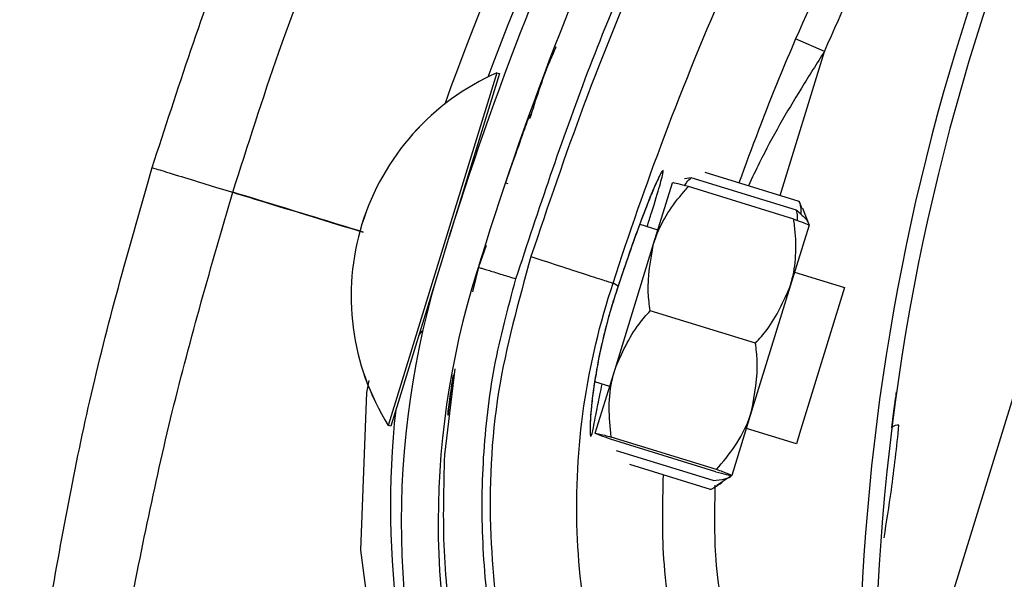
# Model space of a CAD drawing. Header units: inches. Extents: x 170 to 284, y 215 to 248.
# Tile 160 of 202: x 186.174 to 186.2384, y 224.6985 to 224.7351. Entities that reach past the tile are written whole.
import ezdxf

# ---------------------------------------------------------------- set-up
doc = ezdxf.new("R2010")
doc.units = ezdxf.units.IN
doc.header["$LTSCALE"] = 0.25
doc.header["$MEASUREMENT"] = 0
doc.layers.add('ANNOTATIONS', color=1, linetype='Continuous')
doc.layers.add('RH BENCH MOUNT', color=7, linetype='Continuous')
doc.styles.add('ARIAL', font='arial.ttf', dxfattribs={"height": 0.09375})
doc.dimstyles.new('STANDARD$0', dxfattribs={"dimtxt": 0.09375, "dimasz": 0.09375, "dimexe": 0.03125, "dimexo": 0.046875, "dimgap": 0.09, "dimtad": 0, "dimtih": 1, "dimtoh": 1, "dimdec": 4, "dimzin": 0, "dimdsep": 46, "dimtxsty": 'ARIAL', "dimcen": 0.09, "dimadec": 0, "dimazin": 0, "dimtfac": 1, "dimtdec": 4, "dimtofl": 0, "dimtmove": 0, "dimatfit": 1, "dimfxl": 1, "dimtolj": 1, "dimtzin": 0, "dimarcsym": 0})
pattern_1 = [(45, (176.0930244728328, 218.320867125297), (-0.03026527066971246, 0.03026527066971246), [])]

# ---------------------------------------------------------------- blocks, each defined once
blk = doc.blocks.new('*D33')
at = {"layer": 'ANNOTATIONS', "color": 0, "lineweight": -2, "transparency": 16777216}
for p, q in [((185.2961756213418, 225.2059318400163), (185.2961756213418, 225.2996818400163)), ((185.9259028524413, 225.1121818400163), (185.2649256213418, 225.1121818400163)), ((186.4571933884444, 225.0595125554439), (185.2649256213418, 225.0595125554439)), ((185.2961756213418, 224.9657625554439), (185.2961756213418, 224.8720125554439)), ((185.2961756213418, 224.8720125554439), (185.2024256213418, 224.8720125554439))]:
    blk.add_line(p, q, dxfattribs=at)
at = {"layer": 'ANNOTATIONS', "color": 0, "transparency": 16777216}
for points in [[(185.2805506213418, 225.2059318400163), (185.3118006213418, 225.2059318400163), (185.2961756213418, 225.1121818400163)], [(185.2805506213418, 224.9657625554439), (185.3118006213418, 224.9657625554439), (185.2961756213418, 225.0595125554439)]]:
    blk.add_solid(points, dxfattribs=at)
at = {"layer": 'defpoints', "color": 0, "transparency": 16777216}
for p in [(185.9727778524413, 225.1121818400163), (185.2961756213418, 225.0595125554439), (186.5040683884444, 225.0595125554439)]:
    blk.add_point(p, dxfattribs=at)
at = {"layer": 'ANNOTATIONS', "color": 0, "transparency": 16777216, "insert": (184.9485229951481, 224.8720125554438), "char_height": 0.09375, "attachment_point": 5, "style": 'ARIAL'}
blk.add_mtext('\\A1;2 5/8"', dxfattribs=at)
blk = doc.blocks.new('*D44')
at = {"layer": 'ANNOTATIONS', "color": 0, "lineweight": -2, "transparency": 16777216}
for p, q in [((185.9644948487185, 225.4792255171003), (185.9644948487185, 226.2131025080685)), ((187.3643717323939, 224.3791894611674), (187.3643717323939, 226.2131025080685)), ((186.0582448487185, 226.1818525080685), (186.3541591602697, 226.1818525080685)), ((187.2706217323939, 226.1818525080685), (186.9747074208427, 226.1818525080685))]:
    blk.add_line(p, q, dxfattribs=at)
at = {"layer": 'ANNOTATIONS', "color": 0, "transparency": 16777216}
for points in [[(186.0582448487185, 226.1974775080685), (186.0582448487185, 226.1662275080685), (185.9644948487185, 226.1818525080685)], [(187.2706217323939, 226.1974775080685), (187.2706217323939, 226.1662275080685), (187.3643717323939, 226.1818525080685)]]:
    blk.add_solid(points, dxfattribs=at)
at = {"layer": 'defpoints', "color": 0, "transparency": 16777216}
for p in [(187.3643717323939, 226.1818525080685), (185.9644948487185, 225.4323505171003), (187.3643717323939, 224.3323144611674)]:
    blk.add_point(p, dxfattribs=at)
at = {"layer": 'ANNOTATIONS', "color": 0, "transparency": 16777216, "insert": (186.6644332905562, 226.1818525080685), "char_height": 0.09375, "attachment_point": 5, "style": 'ARIAL'}
blk.add_mtext('\\A1;DIM "A"', dxfattribs=at)

msp = doc.modelspace()

# ---------------------------------------------------------------- hatches: boundary and pattern name
at = {"layer": 'RH BENCH MOUNT'}
h = msp.add_hatch(dxfattribs=at)
h.set_pattern_fill('ANSI31', color=256, scale=0.34241245, angle=2.8e-322, style=0)
h.set_pattern_definition([(45, (176.1263761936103, 218.320867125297), (-0.03026527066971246, 0.03026527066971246), [])])
edge = h.paths.add_edge_path(flags=0)
edge.add_arc((186.41301658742, 224.2130895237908), 0.021400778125, 89.9999999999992, 390.52248781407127, ccw=False)
edge.add_line((186.41301658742, 224.2344903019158), (186.485779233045, 224.2344903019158))
edge.add_arc((186.485779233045, 224.6453852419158), 0.4108949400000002, 270, 450.0000000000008)
edge.add_line((186.485779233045, 225.0562801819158), (186.00212164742, 225.0562801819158))
edge.add_arc((186.00212164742, 225.0605603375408), 0.004280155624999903, 180.0000000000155, 269.9999999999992, ccw=False)
edge.add_line((185.997841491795, 225.0605603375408), (185.997841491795, 225.1033618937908))
edge.add_arc((186.00212164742, 225.1033618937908), 0.004280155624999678, 360, 540, ccw=False)
edge.add_line((186.006401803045, 225.1033618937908), (186.006401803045, 225.0605603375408))
edge.add_line((186.006401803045, 225.0605603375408), (186.003169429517, 225.0605603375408))
edge.add_line((186.003169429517, 225.0605603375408), (186.003169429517, 225.1033618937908))
edge.add_arc((186.00212164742, 225.1033618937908), 0.001047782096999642, 360, 540.0000000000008)
edge.add_line((186.001073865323, 225.1033618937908), (186.001073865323, 225.0605603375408))
edge.add_arc((186.00212164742, 225.0605603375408), 0.001047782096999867, 180, 270)
edge.add_line((186.00212164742, 225.0595125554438), (186.485779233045, 225.0595125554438))
edge.add_arc((186.485779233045, 224.6453852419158), 0.4141273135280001, 269.9999999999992, 450, ccw=False)
edge.add_line((186.485779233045, 224.2312579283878), (186.41301658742, 224.2312579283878))
edge.add_arc((186.41301658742, 224.2130895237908), 0.018168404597, 450.0000000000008, 750.5224878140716)
edge.add_arc((186.4277648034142, 224.221784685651), 0.001047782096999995, 390.5224878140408, 495.0000000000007)
edge.add_line((186.4270239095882, 224.222525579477), (186.4183287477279, 224.2138304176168))
edge.add_line((186.4183287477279, 224.2138304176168), (186.4160431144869, 224.2161160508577))
edge.add_line((186.4160431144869, 224.2161160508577), (186.4247382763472, 224.224811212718))
edge.add_arc((186.4277648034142, 224.221784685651), 0.004280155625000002, 390.522487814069, 495.0000000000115, ccw=False)
h = msp.add_hatch(dxfattribs=at)
h.set_pattern_fill('ANSI31', color=256, scale=0.34241245, style=0)
h.set_pattern_definition(pattern_1)
edge = h.paths.add_edge_path(flags=0)
edge.add_line((186.4524275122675, 225.0520000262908), (186.1100150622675, 225.0520000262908))
edge.add_line((186.1100150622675, 225.0520000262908), (186.1100150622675, 225.0562801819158))
edge.add_line((186.1100150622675, 225.0562801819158), (186.4524275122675, 225.0562801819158))
edge.add_arc((186.4524275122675, 224.6453852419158), 0.4108949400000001, 269.9999999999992, 450, ccw=False)
edge.add_line((186.4524275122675, 224.2344903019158), (186.3796648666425, 224.2344903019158))
edge.add_line((186.3796648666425, 224.2344903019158), (186.3796648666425, 224.2387704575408))
edge.add_line((186.3796648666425, 224.2387704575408), (186.4524275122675, 224.2387704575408))
edge.add_arc((186.4524275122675, 224.6453852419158), 0.406614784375, 270, 450.0000000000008)
h = msp.add_hatch(dxfattribs=at)
h.set_pattern_fill('ANSI32', color=256, scale=0.34241245, angle=2.8e-322, style=0)
h.set_pattern_definition([(45, (176.0930244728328, 218.320867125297), (-0.09079581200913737, 0.09079581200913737), []), (45, (176.1535550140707, 218.320867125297), (-0.09079581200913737, 0.09079581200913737), [])])
edge = h.paths.add_edge_path(flags=0)
edge.add_arc((186.4524275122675, 224.6453852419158), 0.2182879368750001, 180, 540, ccw=False)
edge = h.paths.add_edge_path(flags=0)
edge.add_arc((186.4524275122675, 224.6453852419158), 0.2097276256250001, 180, 540, ccw=False)
h = msp.add_hatch(dxfattribs=at)
h.set_pattern_fill('ANSI31', color=256, scale=0.34241245, angle=2.8e-322, style=0)
h.set_pattern_definition(pattern_1)
edge = h.paths.add_edge_path(flags=0)
edge.add_arc((186.2041794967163, 224.6238827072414), 0.001712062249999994, 432.8696093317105, 455.0800296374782)
edge.add_line((186.20402789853, 224.6255880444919), (186.2038141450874, 224.627992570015))
edge.add_arc((186.2041794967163, 224.6238827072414), 0.004126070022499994, 432.8696093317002, 455.08002963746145, ccw=False)
edge.add_arc((186.2015572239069, 224.6153749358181), 0.01302879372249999, 384.3457767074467, 432.8696093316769, ccw=False)
edge.add_arc((186.196571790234, 224.6136151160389), 0.01830194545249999, 342.8696093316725, 382.9309823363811, ccw=False)
edge.add_arc((186.2028217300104, 224.6116887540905), 0.01176186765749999, 275.0104670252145, 342.86960933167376, ccw=False)
edge.add_arc((186.2015874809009, 224.6154731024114), 0.01566536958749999, 218.1266773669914, 278.30040914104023, ccw=False)
edge.add_arc((186.2089842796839, 224.6216851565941), 0.02532140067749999, 195.7238575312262, 218.8505426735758, ccw=False)
edge.add_arc((186.1993204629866, 224.6179992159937), 0.01504902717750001, 155.0253276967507, 192.1842589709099, ccw=False)
edge.add_arc((186.2108052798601, 224.6130619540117), 0.02754708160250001, 436.1781124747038, 515.802183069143, ccw=False)
edge.add_arc((186.2183269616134, 224.6485092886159), 0.008748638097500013, 263.8282282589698, 410.8110415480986)
edge.add_arc((186.2556716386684, 224.7022467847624), 0.05672062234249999, 162.4402450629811, 235.8795090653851, ccw=False)
edge.add_arc((186.4073322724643, 224.6567558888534), 0.2150521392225, 506.2956368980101, 523.0756629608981, ccw=False)
edge.add_arc((186.2518501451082, 224.7592490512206), 0.02884824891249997, 448.028452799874, 504.2833661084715, ccw=False)
edge.add_arc((186.2513591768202, 224.8164788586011), 0.0284373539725, 272.9902032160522, 326.5886769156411)
edge.add_arc((186.262399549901, 224.8087046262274), 0.01494630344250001, 328.1610501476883, 383.4168014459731)
edge.add_arc((186.2585927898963, 224.8079789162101), 0.0187470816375, 380.8274838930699, 414.3092253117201)
edge.add_arc((186.262141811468, 224.811937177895), 0.0134739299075, 416.7471667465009, 455.1432550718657)
edge.add_arc((186.2617552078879, 224.8194016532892), 0.006011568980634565, 457.8521419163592, 478.5871829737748)
edge.add_arc((186.2689755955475, 224.8095800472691), 0.01816498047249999, 483.768869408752, 522.869609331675)
edge.add_arc((186.2620712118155, 224.8117081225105), 0.01094007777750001, 522.8696093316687, 612.8696093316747)
edge.add_arc((186.2593985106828, 224.8030367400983), 0.001866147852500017, 252.8696093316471, 268.5118557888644)
edge.add_line((186.2593500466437, 224.8011712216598), (186.2592873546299, 224.7987580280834))
edge.add_arc((186.2593985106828, 224.8030367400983), 0.004280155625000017, 252.8696093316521, 268.51185578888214, ccw=False)
edge.add_arc((186.2620712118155, 224.8117081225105), 0.01335408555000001, 162.8696093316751, 252.86960933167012, ccw=False)
edge.add_arc((186.2689755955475, 224.8095800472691), 0.020578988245, 483.4809676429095, 522.8696093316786, ccw=False)
edge.add_arc((186.2617552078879, 224.8194016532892), 0.008425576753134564, 457.44727651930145, 479.3693202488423, ccw=False)
edge.add_arc((186.262141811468, 224.811937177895), 0.01588793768, 416.55991158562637, 455.3401900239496, ccw=False)
edge.add_arc((186.2585927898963, 224.8079789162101), 0.02116108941, 380.97414010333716, 414.44678106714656, ccw=False)
edge.add_arc((186.262399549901, 224.8087046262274), 0.01736031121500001, 328.0498574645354, 383.2354626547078, ccw=False)
edge.add_arc((186.2513591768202, 224.8164788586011), 0.030851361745, 272.78776661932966, 326.6491469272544, ccw=False)
edge.add_arc((186.2518501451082, 224.7592490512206), 0.02643424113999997, 447.8113188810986, 504.1932224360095)
edge.add_arc((186.4073322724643, 224.6567558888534), 0.21263813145, 506.3072777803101, 523.0792988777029)
edge.add_arc((186.2556716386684, 224.7022467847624), 0.05430661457, 522.426235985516, 595.9841441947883)
edge.add_arc((186.2183269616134, 224.6485092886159), 0.01116264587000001, 262.93064822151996, 411.39869652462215, ccw=False)
edge.add_arc((186.2108052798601, 224.6130619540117), 0.02513307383, 435.8410095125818, 515.8402671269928)
edge.add_arc((186.1993204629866, 224.6179992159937), 0.01263501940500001, 514.9526566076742, 551.8523061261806)
edge.add_arc((186.2089842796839, 224.6216851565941), 0.022907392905, 195.9139156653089, 218.8893245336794)
edge.add_arc((186.2015874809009, 224.6154731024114), 0.01325136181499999, 218.0618497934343, 278.6048591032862)
edge.add_arc((186.2028217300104, 224.6116887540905), 0.009347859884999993, 274.5921334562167, 342.8696093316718)
edge.add_arc((186.196571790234, 224.6136151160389), 0.01588793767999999, 342.8696093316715, 382.8217882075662)
edge.add_arc((186.2015572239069, 224.6153749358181), 0.01061478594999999, 384.5041106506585, 432.869609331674)

# ---------------------------------------------------------------- linework, layer by layer
for p, q in [((186.230551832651, 224.683230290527), (186.2498213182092, 224.7457487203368)), ((186.2266094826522, 224.7330381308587), (186.2247234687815, 224.7338498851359)), ((186.2237050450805, 224.7236242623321), (186.2266094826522, 224.7330381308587)), ((186.2052022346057, 224.7316372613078), (186.1985729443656, 224.7101464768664)), ((186.2053658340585, 224.7315867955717), (186.2020789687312, 224.7209314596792)), ((186.2052007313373, 224.731637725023), (186.2052022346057, 224.7316372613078)), ((186.2052022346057, 224.7316372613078), (186.2053658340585, 224.7315867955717)), ((186.2073614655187, 224.7289451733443), (186.2073622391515, 224.7289472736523)), ((186.2249619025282, 224.7232365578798), (186.2188127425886, 224.7251333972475)), ((186.2057577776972, 224.7244515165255), (186.2059213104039, 224.7244010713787)), ((186.2154427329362, 224.7204600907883), (186.2166714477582, 224.7244433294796)), ((186.217895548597, 224.7247814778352), (186.2174709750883, 224.7247174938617)), ((186.224603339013, 224.722074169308), (186.2177158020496, 224.724198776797)), ((186.2247830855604, 224.7226568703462), (186.217895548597, 224.7247814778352)), ((186.2249619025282, 224.7232365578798), (186.2251386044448, 224.7227748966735)), ((186.2251656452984, 224.722785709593), (186.225604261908, 224.7216888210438)), ((186.2145380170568, 224.7217430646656), (186.215725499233, 224.7213767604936)), ((186.2256039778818, 224.7216879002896), (186.2243752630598, 224.7177046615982)), ((186.2044938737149, 224.7203641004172), (186.2039873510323, 224.7189315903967)), ((186.2040418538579, 224.7190857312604), (186.2044454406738, 224.7203815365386)), ((186.2129197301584, 224.7122810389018), (186.2154427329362, 224.7204600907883)), ((186.2013763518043, 224.7186537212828), (186.1987365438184, 224.7100960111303)), ((186.2039873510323, 224.7189315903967), (186.2036001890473, 224.7173313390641)), ((186.2038868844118, 224.7185881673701), (186.2039685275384, 224.7188503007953)), ((186.2246580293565, 224.7186213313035), (186.2279300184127, 224.7176120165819)), ((186.2131243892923, 224.7176945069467), (186.2128014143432, 224.7179033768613)), ((186.2131243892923, 224.7176945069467), (186.2131244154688, 224.717694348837)), ((186.2243752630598, 224.7177046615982), (186.2218522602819, 224.7095256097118)), ((186.2279300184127, 224.7176120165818), (186.2249873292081, 224.7080724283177)), ((186.2221021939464, 224.7139659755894), (186.215214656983, 224.7160905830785)), ((186.2024521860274, 224.7122986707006), (186.2017723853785, 224.7066679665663)), ((186.2116254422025, 224.7080852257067), (186.2129197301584, 224.7122810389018)), ((186.2125713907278, 224.7111517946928), (186.2115958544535, 224.7114527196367)), ((186.1985729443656, 224.7101464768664), (186.1980966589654, 224.7086024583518)), ((186.1987365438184, 224.7100960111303), (186.1982602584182, 224.7085519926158)), ((186.2218522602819, 224.7095256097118), (186.2205579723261, 224.7053297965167)), ((186.1980966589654, 224.7086024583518), (186.198095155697, 224.708602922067)), ((186.1982602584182, 224.7085519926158), (186.1980966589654, 224.7086024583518)), ((186.2247759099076, 224.7073870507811), (186.2215039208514, 224.7083963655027)), ((186.2195136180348, 224.7055743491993), (186.2126260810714, 224.7076989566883)), ((186.2195573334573, 224.7057160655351), (186.2126697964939, 224.7078406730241)), ((186.2249873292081, 224.7080724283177), (186.2247759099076, 224.7073870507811)), ((186.2193338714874, 224.7049916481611), (186.2130193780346, 224.7069394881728)), ((186.2191550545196, 224.7044119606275), (186.2138827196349, 224.7060383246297)), ((186.2205576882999, 224.7053288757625), (186.2195773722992, 224.7046696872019))]:
    msp.add_line(p, q, dxfattribs=at)
at = {"layer": 'RH BENCH MOUNT', "flags": 128}
msp.add_lwpolyline([(186.1968376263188, 224.7115340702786), (186.1966728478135, 224.7107510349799), (186.1962809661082, 224.7004547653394), (186.1975927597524, 224.6905444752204), (186.2006446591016, 224.6807178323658), (186.2006446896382, 224.6807177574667), (186.2006446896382, 224.6807177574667)], dxfattribs=at)
at = {"layer": 'RH BENCH MOUNT'}
msp.add_circle((186.4524275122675, 224.6453852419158), 0.218287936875, dxfattribs=at)
for centre, radius, start, end in [((186.40689113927, 224.6554441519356), 0.2160622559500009, 143.9625880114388, 159.429331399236), ((186.4073322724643, 224.6567558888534), 0.2150521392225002, 146.2956368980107, 163.0756629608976), ((186.4073322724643, 224.6567558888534), 0.2126381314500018, 146.3072777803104, 163.0792988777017), ((186.3754347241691, 224.6905616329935), 0.1465525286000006, 148.2102277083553, 184.8881843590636), ((186.3754347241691, 224.6905616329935), 0.1455252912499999, 148.2240339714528, 186.7401596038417), ((186.40689113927, 224.6554441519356), 0.2180957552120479, 150.0488325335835, 160.1231826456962), ((186.211604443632, 224.7170490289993), 0.01593228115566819, 113.699086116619, 212.0139280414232), ((186.2116059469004, 224.7170485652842), 0.01593228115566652, 113.6990861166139, 212.0139280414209), ((186.2040751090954, 224.7255439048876), 0.0005478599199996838, 162.856507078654, 192.1516824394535), ((186.2556716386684, 224.7022467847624), 0.05672062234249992, 162.4402450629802, 235.8795090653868), ((186.2556716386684, 224.7022467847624), 0.05430661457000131, 162.4262359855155, 235.9841441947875), ((186.2005980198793, 224.7142719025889), 0.0005478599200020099, 117.4347143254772, 162.8565070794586), ((186.2561129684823, 224.7033324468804), 0.05786770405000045, 173.7715006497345, 202.1809632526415), ((186.2314055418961, 224.7080838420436), 0.0005320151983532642, 81.69212453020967, 137.698025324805)]:
    msp.add_arc(centre, radius, start, end, dxfattribs=at)
for points, knots in [([(186.2064432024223, 224.718180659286), (186.2079382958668, 224.7226960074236), (186.2109362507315, 224.7317501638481), (186.2166890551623, 224.744950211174), (186.2232516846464, 224.7579013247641), (186.2284080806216, 224.7661524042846), (186.2309925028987, 224.7702879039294)], [0, 0, 0, 0, 0.2468628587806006, 0.4950083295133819, 0.7468945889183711, 1, 1, 1, 1]), ([(186.2312432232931, 224.7696996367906), (186.2292431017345, 224.7665174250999), (186.2252370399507, 224.7601437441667), (186.2198916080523, 224.7501961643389), (186.2150581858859, 224.7399842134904), (186.2108614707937, 224.729799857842), (186.2085406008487, 224.7229309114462), (186.2074263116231, 224.719633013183)], [0, 0, 0, 0, 0.2027568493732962, 0.4061035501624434, 0.6088604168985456, 0.8122072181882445, 0.9999999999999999, 0.9999999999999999, 0.9999999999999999, 0.9999999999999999]), ([(186.2428554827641, 224.7669108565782), (186.2420253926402, 224.7656710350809), (186.2389521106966, 224.7610807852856), (186.2340200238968, 224.7528712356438), (186.2288317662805, 224.7430545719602), (186.2259527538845, 224.7366041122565), (186.2247234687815, 224.7338498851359)], [0, 0, 0, 0, 0.1185397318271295, 0.4388752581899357, 0.7604101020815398, 1, 1, 1, 1]), ([(186.2128014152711, 224.7179033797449), (186.2128014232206, 224.7179034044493), (186.2138387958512, 224.7211271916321), (186.2161658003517, 224.7277838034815), (186.2202192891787, 224.7377031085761), (186.2249275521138, 224.7476328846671), (186.2301294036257, 224.7573176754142), (186.2340274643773, 224.7635197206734), (186.2359764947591, 224.7666207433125)], [0, 0, 0, 0, 1.439079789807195e-06, 0.1877923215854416, 0.3908439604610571, 0.5938956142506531, 0.796947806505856, 1, 1, 1, 1]), ([(186.2266094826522, 224.7330381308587), (186.2278260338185, 224.735763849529), (186.2306691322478, 224.7421338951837), (186.2358024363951, 224.7518494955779), (186.2406825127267, 224.7599746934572), (186.243732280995, 224.7645298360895), (186.2445537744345, 224.7657568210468)], [0, 0, 0, 0, 0.2395900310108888, 0.5599255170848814, 0.8814604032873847, 1, 1, 1, 1]), ([(186.1826704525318, 224.7254526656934), (186.1843333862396, 224.7305685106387), (186.1875518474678, 224.7404697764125), (186.1918230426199, 224.7499637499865), (186.193887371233, 224.7545523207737)], [0, 0, 0, 0, 0.5166859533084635, 0.9999999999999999, 0.9999999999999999, 0.9999999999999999, 0.9999999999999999]), ([(186.1879357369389, 224.7238416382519), (186.1889143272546, 224.7269014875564), (186.1910291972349, 224.7335142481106), (186.1947930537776, 224.7432637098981), (186.1978023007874, 224.7498376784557), (186.1992589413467, 224.7530198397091)], [0, 0, 0, 0, 0.3076441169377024, 0.6648617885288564, 1, 1, 1, 1]), ([(186.2247234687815, 224.7338498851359), (186.2243602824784, 224.7330014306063), (186.2230335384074, 224.7299019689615), (186.2218662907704, 224.7267454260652), (186.2210185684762, 224.7244529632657)], [0, 0, 0, 0, 0.2737425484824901, 0.9999999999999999, 0.9999999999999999, 0.9999999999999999, 0.9999999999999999]), ([(186.2073616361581, 224.7286449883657), (186.2077548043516, 224.7299021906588), (186.2082542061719, 224.7314990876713), (186.2089389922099, 224.7330232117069), (186.209084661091, 224.7333474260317)], [0, 0, 0, 0, 0.7872782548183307, 1, 1, 1, 1]), ([(186.2266094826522, 224.7330381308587), (186.2261056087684, 224.732242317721), (186.2246013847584, 224.7298665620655), (186.2229064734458, 224.7269420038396), (186.2218809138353, 224.7247672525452), (186.2216420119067, 224.7242606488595)], [0, 0, 0, 0, 0.2786878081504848, 0.831971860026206, 0.9999999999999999, 0.9999999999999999, 0.9999999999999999, 0.9999999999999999]), ([(186.207361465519, 224.728945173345), (186.2073277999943, 224.7288539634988), (186.2072938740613, 224.7287620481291), (186.2070363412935, 224.7280552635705), (186.2066580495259, 224.727019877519), (186.206065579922, 224.7253046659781), (186.2057696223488, 224.7244478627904)], [0, 0, 0, 0, 0.3307707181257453, 0.3333292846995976, 0.6669765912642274, 1, 1, 1, 1]), ([(186.1758721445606, 224.6962543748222), (186.1767331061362, 224.7010730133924), (186.1784920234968, 224.7109173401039), (186.1812563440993, 224.7205338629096), (186.1826675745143, 224.7254432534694)], [0, 0, 0, 0, 0.4894838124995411, 1, 1, 1, 1]), ([(186.1827069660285, 224.725431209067), (186.1827017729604, 224.725432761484), (186.1826874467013, 224.7254370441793), (186.1831039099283, 224.7253094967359), (186.1841890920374, 224.7249774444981), (186.18599687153, 224.7244244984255), (186.1873303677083, 224.7240167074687), (186.1879329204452, 224.7238324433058)], [0, 0, 0, 0, 0.09013511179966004, 0.2486582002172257, 0.541413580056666, 0.7927834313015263, 1, 1, 1, 1]), ([(186.2150209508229, 224.7215940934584), (186.2151179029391, 224.7218988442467), (186.2154818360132, 224.7230427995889), (186.2158869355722, 224.7243739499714), (186.2160955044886, 224.7252090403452), (186.2160366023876, 224.7253187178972), (186.215724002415, 224.724734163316), (186.2150557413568, 224.7231378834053), (186.2141470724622, 224.7207432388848), (186.2134733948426, 224.7187349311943), (186.2131243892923, 224.7176945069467)], [0, 0, 0, 0, 0.05114929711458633, 0.1920011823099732, 0.3334894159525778, 0.4224210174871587, 0.56462126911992, 0.7065362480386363, 0.8479681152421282, 1, 1, 1, 1]), ([(186.2158125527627, 224.7248469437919), (186.2158128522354, 224.7248474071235), (186.2158265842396, 224.724868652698), (186.2157560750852, 224.7247471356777), (186.2156206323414, 224.7244590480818), (186.2154390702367, 224.7240304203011), (186.2153451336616, 224.7238086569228)], [0, 0, 0, 0, 0.005301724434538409, 0.2431048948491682, 0.6083977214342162, 1, 1, 1, 1]), ([(186.2154427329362, 224.7204600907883), (186.2154954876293, 224.7206194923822), (186.2159081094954, 224.7218662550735), (186.2167446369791, 224.7231148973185), (186.2176211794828, 224.7240931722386), (186.2177158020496, 224.724198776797)], [0, 0, 0, 0, 0.1156468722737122, 0.9045342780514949, 0.9999999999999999, 0.9999999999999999, 0.9999999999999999, 0.9999999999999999]), ([(186.2177158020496, 224.724198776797), (186.2174719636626, 224.7242632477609), (186.2169785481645, 224.7243937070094), (186.2166991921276, 224.7244533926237), (186.2166765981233, 224.7244451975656), (186.2166714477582, 224.7244433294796)], [0, 0, 0, 0, 0.4299704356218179, 0.8700602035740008, 0.9999999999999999, 0.9999999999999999, 0.9999999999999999, 0.9999999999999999]), ([(186.2174689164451, 224.7242629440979), (186.2175175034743, 224.724343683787), (186.2176314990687, 224.7245331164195), (186.2177992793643, 224.7246909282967), (186.217895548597, 224.7247814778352)], [0, 0, 0, 0, 0.426218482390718, 1, 1, 1, 1]), ([(186.1808646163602, 224.6949126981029), (186.1818340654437, 224.6997834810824), (186.1837711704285, 224.7095160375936), (186.186546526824, 224.7190632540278), (186.1879329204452, 224.7238324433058)], [0, 0, 0, 0, 0.500462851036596, 1, 1, 1, 1]), ([(186.1879329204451, 224.7238324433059), (186.188542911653, 224.7236457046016), (186.1913878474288, 224.7227747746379), (186.1942322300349, 224.7219040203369), (186.1964667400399, 224.7212199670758)], [0, 0, 0, 0, 0.2144129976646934, 1, 1, 1, 1]), ([(186.1964690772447, 224.7212295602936), (186.1943542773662, 224.7218769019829), (186.1915100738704, 224.7227475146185), (186.1886652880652, 224.7236183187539), (186.1879357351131, 224.7238416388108)], [0, 0, 0, 0, 0.7435473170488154, 0.9999999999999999, 0.9999999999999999, 0.9999999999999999, 0.9999999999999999]), ([(186.2153451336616, 224.7238086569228), (186.2153277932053, 224.7237683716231), (186.2151975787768, 224.7234658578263), (186.2148513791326, 224.7225886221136), (186.2143231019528, 224.7211868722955), (186.2137301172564, 224.7195108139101), (186.2133225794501, 224.718307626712), (186.213123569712, 224.7176890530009), (186.2131231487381, 224.7176877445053)], [0, 0, 0, 0, 0.0358353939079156, 0.2690981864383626, 0.5116419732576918, 0.7561140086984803, 0.9994840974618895, 1, 1, 1, 1]), ([(186.225097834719, 224.7223648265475), (186.2250986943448, 224.7225541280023), (186.2250999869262, 224.7228387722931), (186.2249965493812, 224.7231367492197), (186.2249619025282, 224.7232365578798)], [0, 0, 0, 0, 0.665045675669, 1, 1, 1, 1]), ([(186.22484347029, 224.7219881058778), (186.2248488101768, 224.7220821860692), (186.2248613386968, 224.722302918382), (186.2248116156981, 224.7225278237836), (186.2247830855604, 224.7226568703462)], [0, 0, 0, 0, 0.4262184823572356, 1, 1, 1, 1]), ([(186.2247830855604, 224.7226568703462), (186.2249893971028, 224.7224781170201), (186.2254068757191, 224.7221164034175), (186.2255965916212, 224.7218093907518), (186.2255827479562, 224.7216865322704), (186.2255825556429, 224.7216848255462)], [0, 0, 0, 0, 0.4906882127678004, 0.9929247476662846, 0.9999999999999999, 0.9999999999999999, 0.9999999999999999, 0.9999999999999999]), ([(186.2243752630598, 224.7177046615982), (186.2244214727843, 224.7178660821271), (186.2247829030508, 224.7191286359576), (186.2247951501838, 224.7206315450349), (186.2246220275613, 224.7219336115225), (186.224603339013, 224.722074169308)], [0, 0, 0, 0, 0.1156468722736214, 0.9045342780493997, 1, 1, 1, 1]), ([(186.224603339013, 224.722074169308), (186.2248411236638, 224.7219900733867), (186.2253222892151, 224.7218199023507), (186.2255867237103, 224.7217118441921), (186.2256007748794, 224.7216923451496), (186.2256039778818, 224.7216879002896)], [0, 0, 0, 0, 0.4299704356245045, 0.8700602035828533, 0.9999999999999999, 0.9999999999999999, 0.9999999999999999, 0.9999999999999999]), ([(186.215214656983, 224.7160905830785), (186.2151645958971, 224.7164810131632), (186.2149751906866, 224.7179581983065), (186.2152445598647, 224.7193996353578), (186.2154427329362, 224.7204600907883)], [0, 0, 0, 0, 0.2643068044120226, 0.9999999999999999, 0.9999999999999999, 0.9999999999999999, 0.9999999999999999]), ([(186.2074258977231, 224.7196331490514), (186.2066103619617, 224.7167062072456), (186.2049522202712, 224.7107551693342), (186.2045519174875, 224.7016836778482), (186.205600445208, 224.692814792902), (186.2078812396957, 224.6852262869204), (186.2108908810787, 224.6786639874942), (186.2132624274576, 224.6751071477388), (186.2144574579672, 224.6733148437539)], [0, 0, 0, 0, 0.1870908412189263, 0.3803918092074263, 0.5558755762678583, 0.7364481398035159, 0.8671952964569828, 1, 1, 1, 1]), ([(186.2074258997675, 224.7196331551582), (186.2081145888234, 224.7194089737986), (186.2094919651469, 224.7189606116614), (186.2112431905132, 224.7183915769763), (186.2124950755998, 224.7179889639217), (186.2126992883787, 224.7179319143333), (186.2128013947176, 224.7179033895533)], [0, 0, 0, 0, 0.2500007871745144, 0.5000009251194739, 0.7500005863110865, 1, 1, 1, 1]), ([(186.2039873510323, 224.7189315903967), (186.2040201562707, 224.7189215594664), (186.2040706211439, 224.7189061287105), (186.2043768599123, 224.718812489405), (186.2046938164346, 224.7187155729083), (186.2050872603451, 224.7185952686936), (186.2056590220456, 224.718420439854), (186.2061342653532, 224.7182751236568), (186.2064432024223, 224.718180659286)], [0, 0, 0, 0, 0.2394568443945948, 0.3683606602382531, 0.4999999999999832, 0.6316393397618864, 0.7605431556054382, 1, 1, 1, 1]), ([(186.214127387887, 224.67286322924), (186.2130170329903, 224.674504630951), (186.2107945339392, 224.6777900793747), (186.2082046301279, 224.6831640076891), (186.2061960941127, 224.6887807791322), (186.204864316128, 224.6946055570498), (186.2041924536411, 224.7005421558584), (186.2042297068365, 224.7065120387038), (186.2049002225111, 224.7124401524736), (186.2059299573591, 224.7162711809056), (186.2064432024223, 224.718180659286)], [0, 0, 0, 0, 0.1247413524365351, 0.2496837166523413, 0.3746881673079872, 0.499985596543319, 0.6253465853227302, 0.7503062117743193, 0.8755465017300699, 1, 1, 1, 1]), ([(186.2225503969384, 224.6723189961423), (186.2222056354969, 224.6727001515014), (186.2201393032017, 224.6749846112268), (186.2168256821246, 224.6795966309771), (186.2133809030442, 224.6865197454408), (186.2111797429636, 224.6939369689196), (186.2102029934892, 224.701799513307), (186.2106498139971, 224.7099022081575), (186.2119237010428, 224.715294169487), (186.2128013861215, 224.7179033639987), (186.2128013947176, 224.7179033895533)], [0, 0, 0, 0, 0.03155846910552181, 0.1891461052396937, 0.3467338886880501, 0.5043277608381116, 0.6619226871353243, 0.8309600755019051, 0.9999983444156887, 1, 1, 1, 1]), ([(186.2131244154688, 224.717694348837), (186.2129829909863, 224.7172617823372), (186.2125361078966, 224.7158949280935), (186.2119434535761, 224.7135554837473), (186.211496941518, 224.7110336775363), (186.2112953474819, 224.7090791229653), (186.2112752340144, 224.7080557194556), (186.2113444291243, 224.7077875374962), (186.2114975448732, 224.7083243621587), (186.2117153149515, 224.7095669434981), (186.2119803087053, 224.7108318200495), (186.2120791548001, 224.7113036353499)], [0, 0, 0, 0, 0.05799721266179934, 0.1832636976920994, 0.3064129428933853, 0.4347166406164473, 0.5675677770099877, 0.6609498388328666, 0.7922661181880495, 0.922512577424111, 1, 1, 1, 1]), ([(186.2131230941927, 224.7176854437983), (186.2131093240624, 224.7176452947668), (186.2128939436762, 224.7170173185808), (186.2125067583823, 224.7157432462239), (186.212059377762, 224.7139729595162), (186.2117891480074, 224.7126912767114), (186.2116975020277, 224.712097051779), (186.2116799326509, 224.7119831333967)], [0, 0, 0, 0, 0.02096907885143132, 0.3279800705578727, 0.6261032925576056, 0.9283205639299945, 1, 1, 1, 1]), ([(186.2221021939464, 224.7139659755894), (186.2223634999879, 224.7142603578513), (186.223352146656, 224.7153741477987), (186.2239416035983, 224.7167168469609), (186.2243752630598, 224.7177046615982)], [0, 0, 0, 0, 0.2643068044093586, 1, 1, 1, 1]), ([(186.2129197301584, 224.7122810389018), (186.2133693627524, 224.7133051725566), (186.2139690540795, 224.7146710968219), (186.2149653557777, 224.7158064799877), (186.215214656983, 224.7160905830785)], [0, 0, 0, 0, 0.7497733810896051, 0.9999999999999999, 0.9999999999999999, 0.9999999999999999, 0.9999999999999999]), ([(186.2218522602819, 224.7095256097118), (186.2220576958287, 224.7106250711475), (186.2223316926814, 224.7120914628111), (186.222148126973, 224.713590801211), (186.2221021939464, 224.7139659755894)], [0, 0, 0, 0, 0.7497733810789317, 1, 1, 1, 1]), ([(186.2116799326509, 224.7119831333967), (186.2116158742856, 224.7115969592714), (186.2114660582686, 224.7106937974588), (186.211351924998, 224.7095756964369), (186.2112979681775, 224.7087842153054), (186.2112995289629, 224.7083972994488), (186.2113000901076, 224.7083897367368), (186.2113002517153, 224.7083875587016)], [0, 0, 0, 0, 0.1981000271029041, 0.4633049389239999, 0.7305309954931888, 0.9223938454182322, 1, 1, 1, 1]), ([(186.2126697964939, 224.7078406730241), (186.2126051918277, 224.7084861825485), (186.2124744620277, 224.709792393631), (186.2126368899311, 224.7112842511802), (186.2128672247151, 224.7120959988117), (186.2129197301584, 224.7122810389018)], [0, 0, 0, 0, 0.429970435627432, 0.8700602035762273, 0.9999999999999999, 0.9999999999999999, 0.9999999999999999, 0.9999999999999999]), ([(186.2023617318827, 224.7119021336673), (186.2022730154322, 224.7113252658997), (186.2020723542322, 224.7100204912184), (186.2019968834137, 224.7092557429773), (186.2019971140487, 224.7092575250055), (186.2020724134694, 224.7100212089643), (186.2022735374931, 224.7113272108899), (186.2023627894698, 224.711906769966)], [0, 0, 0, 0, 0.1861142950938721, 0.4209582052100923, 0.5795032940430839, 0.8133979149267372, 1, 1, 1, 1]), ([(186.2020049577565, 224.7093409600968), (186.2020038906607, 224.7093300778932), (186.2019996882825, 224.7092872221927), (186.2020737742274, 224.7100397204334), (186.2022731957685, 224.7113298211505), (186.202361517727, 224.7119011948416)], [0, 0, 0, 0, 0.1593901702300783, 0.6277016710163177, 1, 1, 1, 1]), ([(186.2020050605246, 224.7093409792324), (186.2020039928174, 224.7093300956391), (186.2019997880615, 224.7092872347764), (186.2020739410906, 224.7100400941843), (186.2022734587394, 224.7113307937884), (186.2023618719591, 224.7119027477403)], [0, 0, 0, 0, 0.1593327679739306, 0.6274710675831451, 1, 1, 1, 1]), ([(186.2020051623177, 224.7093409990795), (186.2020040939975, 224.7093301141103), (186.2019998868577, 224.7092872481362), (186.2020741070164, 224.7100404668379), (186.2022737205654, 224.7113317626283), (186.2023622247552, 224.7119042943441)], [0, 0, 0, 0, 0.1592756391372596, 0.6272415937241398, 1, 1, 1, 1]), ([(186.2310120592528, 224.7084419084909), (186.2310750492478, 224.7089375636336), (186.2311938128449, 224.7098720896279), (186.2313137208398, 224.7107296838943), (186.2313212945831, 224.7107835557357), (186.2313241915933, 224.7108041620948)], [0, 0, 0, 0, 0.4108597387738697, 0.7746496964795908, 1, 1, 1, 1]), ([(186.2195573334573, 224.7057160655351), (186.2199743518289, 224.7062130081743), (186.2208182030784, 224.7072185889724), (186.2215244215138, 224.7085427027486), (186.2217914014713, 224.7093431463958), (186.2218522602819, 224.7095256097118)], [0, 0, 0, 0, 0.4299704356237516, 0.8700602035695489, 1, 1, 1, 1]), ([(186.2305089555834, 224.7012551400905), (186.2306743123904, 224.7022916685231), (186.2310668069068, 224.7047519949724), (186.2313300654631, 224.7071959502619), (186.2314824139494, 224.7086102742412)], [0, 0, 0, 0, 0.4212971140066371, 1, 1, 1, 1]), ([(186.2116254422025, 224.7080852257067), (186.2117531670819, 224.7080658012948), (186.2119235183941, 224.7080398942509), (186.2125204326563, 224.7078805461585), (186.2126697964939, 224.7078406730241)], [0, 0, 0, 0, 0.7497733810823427, 1, 1, 1, 1]), ([(186.2126260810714, 224.7076989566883), (186.2123882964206, 224.7077830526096), (186.2119071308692, 224.7079532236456), (186.211642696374, 224.7080612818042), (186.2116286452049, 224.7080807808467), (186.2116254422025, 224.7080852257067)], [0, 0, 0, 0, 0.4299704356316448, 0.870060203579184, 1, 1, 1, 1]), ([(186.2017723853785, 224.7066679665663), (186.2017128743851, 224.7045795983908), (186.2015938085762, 224.7004013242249), (186.2023361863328, 224.6941619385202), (186.2037284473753, 224.6880464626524), (186.2058389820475, 224.6821496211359), (186.2085597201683, 224.6765165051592), (186.2108871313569, 224.673073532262), (186.2120487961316, 224.6713550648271)], [0, 0, 0, 0, 0.1669692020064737, 0.3340613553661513, 0.5010874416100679, 0.6678519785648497, 0.8342172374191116, 1, 1, 1, 1]), ([(186.2195136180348, 224.7055743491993), (186.2197574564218, 224.7055098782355), (186.2202508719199, 224.705379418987), (186.2205302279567, 224.7053197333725), (186.2205528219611, 224.7053279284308), (186.2205579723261, 224.7053297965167)], [0, 0, 0, 0, 0.4299704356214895, 0.8700602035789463, 1, 1, 1, 1]), ([(186.2205579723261, 224.7053297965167), (186.2204415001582, 224.7053856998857), (186.2202861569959, 224.7054602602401), (186.2197032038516, 224.7056648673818), (186.2195573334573, 224.7057160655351)], [0, 0, 0, 0, 0.7497733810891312, 1, 1, 1, 1]), ([(186.2160595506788, 224.7053668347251), (186.2160148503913, 224.7034057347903), (186.2159186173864, 224.6991837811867), (186.217173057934, 224.6927832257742), (186.2195137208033, 224.6862970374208), (186.2227840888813, 224.680503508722), (186.2256328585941, 224.6772173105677), (186.2269291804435, 224.6757219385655)], [0, 0, 0, 0, 0.1810254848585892, 0.3897206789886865, 0.598415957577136, 0.8172607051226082, 1, 1, 1, 1]), ([(186.2191550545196, 224.7044119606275), (186.2195102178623, 224.7046046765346), (186.2199007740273, 224.7048165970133), (186.2201171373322, 224.7051029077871), (186.2201367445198, 224.7051288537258)], [0, 0, 0, 0, 0.9093784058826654, 1, 1, 1, 1]), ([(186.2193338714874, 224.7049916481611), (186.2196050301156, 224.7050231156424), (186.2201537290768, 224.7050867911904), (186.2204834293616, 224.705233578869), (186.2205412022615, 224.7053428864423), (186.2205420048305, 224.7053444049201)], [0, 0, 0, 0, 0.490688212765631, 0.9929247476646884, 1, 1, 1, 1]), ([(186.2294152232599, 224.6780736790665), (186.2282293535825, 224.6794417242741), (186.2256233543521, 224.6824480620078), (186.222630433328, 224.6877480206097), (186.2204932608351, 224.6936818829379), (186.219364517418, 224.6993690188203), (186.2194425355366, 224.7030614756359), (186.219476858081, 224.7046858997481)], [0, 0, 0, 0, 0.1859244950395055, 0.4085770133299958, 0.6208996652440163, 0.8332222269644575, 1, 1, 1, 1])]:
    msp.add_open_spline(points, degree=3, knots=knots, dxfattribs=at)

# ---------------------------------------------------------------- dimensions: what is measured, and where the dimension line sits
at = {"layer": 'ANNOTATIONS'}
dim = msp.add_linear_dim(base=(187.3643717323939, 226.1818525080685), p1=(185.9644948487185, 225.4323505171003), p2=(187.3643717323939, 224.3323144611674), text='DIM "A"', dimstyle='STANDARD$0', dxfattribs=at)
dim.commit()
dim.dimension.update_dxf_attribs({"geometry": '*D44', "text_midpoint": (186.6644332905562, 226.1818525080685)})
dim = msp.add_linear_dim(base=(185.2961756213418, 225.0595125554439), p1=(185.9727778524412, 225.1121818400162), p2=(186.5040683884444, 225.0595125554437), angle=90, text='2 5/8"', dimstyle='STANDARD$0', dxfattribs=at)
dim.commit()
dim.dimension.update_dxf_attribs({"geometry": '*D33', "text_midpoint": (184.9485229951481, 224.8720125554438)})

doc.saveas('drawing.dxf')
